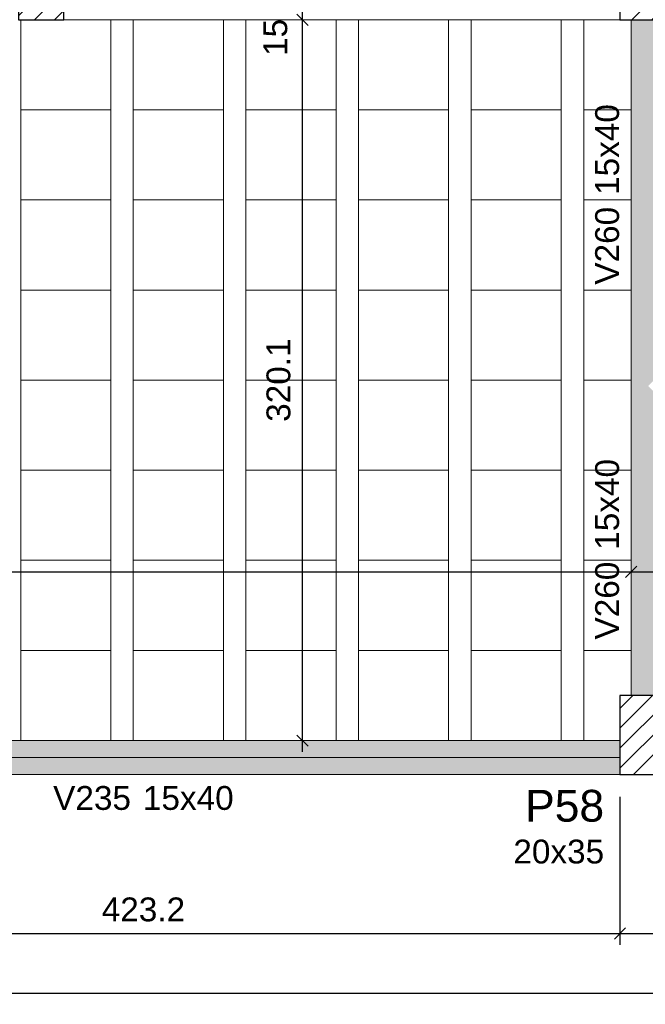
# Model space of a CAD drawing. Header units: millimetres. Extents: x 0 to 119, y 0 to 84.
# Tile 27 of 42: x 64.59 to 70.14, y 29.81 to 38.56. Entities that reach past the tile are written whole.
import ezdxf

# ---------------------------------------------------------------- set-up
doc = ezdxf.new("R2010")
doc.units = ezdxf.units.MM
doc.header["$MEASUREMENT"] = 0
doc.linetypes.add('NULL', pattern=[0])
doc.layers.get('0').update_dxf_attribs({"lineweight": 18})
for name, color, linetype, lineweight in [('FO-Cotas', 5, 'Continuous', 5), ('FO-Eixos', 5, 'Continuous', 5), ('FO-Hachura pilar que passa', 19, 'Continuous', 5), ('FO-Hachura viga', 43, 'Continuous', 5), ('FO-Hachuras das lajes', 1, 'Continuous', 20), ('FO-Pilares', 4, 'Continuous', 30), ('FO-Textos das vigas', 7, 'Continuous', 5), ('FO-Textos dos pilares', 7, 'Continuous', 5), ('FO-Vigas', 1, 'Continuous', 20)]:
    doc.layers.add(name, color=color, linetype=linetype, lineweight=lineweight)
doc.styles.add('Arial', font='txt')
doc.dimstyles.new('UM_50.000000', dxfattribs={"dimtxt": 0.18, "dimasz": 0.1, "dimexe": 0.1, "dimexo": 0.2, "dimgap": 0, "dimtad": 1, "dimtih": 1, "dimtoh": 1, "dimdec": 1, "dimlfac": 50, "dimzin": 0, "dimdsep": 46, "dimtxsty": 'Standard', "dimcen": 0.09, "dimdle": 0.1, "dimadec": 1, "dimazin": 2, "dimtfac": 1, "dimtdec": 4, "dimtofl": 0, "dimtmove": 0, "dimatfit": 3, "dimfxl": 1, "dimtolj": 1, "dimarcsym": 0})

# ---------------------------------------------------------------- blocks, each defined once
blk = doc.blocks.new('_Oblique')
at = {"color": 0, "linetype": 'ByBlock', "lineweight": -2}
blk.add_line((-0.5, -0.5), (0.5, 0.5), dxfattribs=at)
blk = doc.blocks.new('*D35')
at = {"layer": 'Defpoints', "color": 0}
for p in [(61.4528, 31.8533), (69.9166, 31.8533), (69.9166, 30.4413)]:
    blk.add_point(p, dxfattribs=at)
at = {"layer": 'FO-Cotas', "color": 0, "lineweight": -2}
for p, q in [((61.4528, 31.6533), (61.4528, 30.3413)), ((69.9166, 31.6533), (69.9166, 30.3413)), ((61.3528, 30.4413), (70.0166, 30.4413))]:
    blk.add_line(p, q, dxfattribs=at)
at = {"layer": 'FO-Cotas', "color": 0, "lineweight": -2, "xscale": 0.1, "yscale": 0.1, "zscale": 0.1, "rotation": 180}
blk.add_blockref('_Oblique', (61.4528, 30.4413), dxfattribs=at)
at = {"layer": 'FO-Cotas', "color": 0, "lineweight": -2, "xscale": 0.1, "yscale": 0.1, "zscale": 0.1}
blk.add_blockref('_Oblique', (69.9166, 30.4413), dxfattribs=at)
at = {"layer": 'FO-Cotas', "color": 7, "insert": (65.6847, 30.6531), "char_height": 0.2118, "attachment_point": 5, "style": 'Arial'}
blk.add_mtext('\\A1;423.2', dxfattribs=at)
blk = doc.blocks.new('*D36')
at = {"layer": 'Defpoints', "color": 0}
for p in [(69.9166, 31.8533), (70.3166, 31.8533), (70.3166, 30.4413)]:
    blk.add_point(p, dxfattribs=at)
at = {"layer": 'FO-Cotas', "color": 0, "lineweight": -2}
for p, q in [((69.9166, 31.6533), (69.9166, 30.3413)), ((70.3166, 31.6533), (70.3166, 30.3413)), ((69.8166, 30.4413), (70.4166, 30.4413))]:
    blk.add_line(p, q, dxfattribs=at)
at = {"layer": 'FO-Cotas', "color": 0, "lineweight": -2, "xscale": 0.1, "yscale": 0.1, "zscale": 0.1, "rotation": 180}
blk.add_blockref('_Oblique', (69.9166, 30.4413), dxfattribs=at)
at = {"layer": 'FO-Cotas', "color": 0, "lineweight": -2, "xscale": 0.1, "yscale": 0.1, "zscale": 0.1}
blk.add_blockref('_Oblique', (70.3166, 30.4413), dxfattribs=at)
at = {"layer": 'FO-Cotas', "color": 7, "insert": (70.5019, 30.6531), "char_height": 0.2118, "attachment_point": 5, "rotation": 0.00573, "style": 'Arial'}
blk.add_mtext('\\A1;20', dxfattribs=at)
blk = doc.blocks.new('*D40')
at = {"layer": 'Defpoints', "color": 0}
for p in [(10.9366, 32.4955), (80.2372, 31.8533), (80.2372, 29.9118)]:
    blk.add_point(p, dxfattribs=at)
at = {"layer": 'FO-Cotas', "color": 0, "lineweight": -2}
for p, q in [((10.9366, 32.2955), (10.9366, 29.8118)), ((80.2372, 31.6533), (80.2372, 29.8118)), ((10.8366, 29.9118), (80.3372, 29.9118))]:
    blk.add_line(p, q, dxfattribs=at)
at = {"layer": 'FO-Cotas', "color": 0, "lineweight": -2, "xscale": 0.1, "yscale": 0.1, "zscale": 0.1, "rotation": 180}
blk.add_blockref('_Oblique', (10.9366, 29.9118), dxfattribs=at)
at = {"layer": 'FO-Cotas', "color": 0, "lineweight": -2, "xscale": 0.1, "yscale": 0.1, "zscale": 0.1}
blk.add_blockref('_Oblique', (80.2372, 29.9118), dxfattribs=at)
at = {"layer": 'FO-Cotas', "color": 7, "insert": (45.5869, 30.1236), "char_height": 0.2118, "attachment_point": 5, "style": 'Arial'}
blk.add_mtext('\\A1;3465', dxfattribs=at)
blk = doc.blocks.new('*D91')
at = {"layer": 'Defpoints', "color": 0}
for p in [(56.974, 33.6533), (70.0166, 33.6533), (70.0166, 33.6533)]:
    blk.add_point(p, dxfattribs=at)
at = {"layer": 'FO-Cotas', "color": 0, "lineweight": -2}
blk.add_line((56.874, 33.6533), (70.1166, 33.6533), dxfattribs=at)
at = {"layer": 'FO-Cotas', "color": 0, "lineweight": -2, "xscale": 0.1, "yscale": 0.1, "zscale": 0.1, "rotation": 180}
blk.add_blockref('_Oblique', (56.974, 33.6533), dxfattribs=at)
at = {"layer": 'FO-Cotas', "color": 0, "lineweight": -2, "xscale": 0.1, "yscale": 0.1, "zscale": 0.1}
blk.add_blockref('_Oblique', (70.0166, 33.6533), dxfattribs=at)
at = {"layer": 'FO-Cotas', "color": 7, "insert": (63.4953, 33.8651), "char_height": 0.2118, "attachment_point": 5, "rotation": 0.00573, "style": 'Arial'}
blk.add_mtext('\\A1;652.1', dxfattribs=at)
blk = doc.blocks.new('*D92')
at = {"layer": 'Defpoints', "color": 0}
for p in [(70.0166, 33.6533), (70.3166, 33.6533), (70.3166, 33.6533)]:
    blk.add_point(p, dxfattribs=at)
at = {"layer": 'FO-Cotas', "color": 0, "lineweight": -2}
blk.add_line((69.9166, 33.6533), (70.4166, 33.6533), dxfattribs=at)
at = {"layer": 'FO-Cotas', "color": 0, "lineweight": -2, "xscale": 0.1, "yscale": 0.1, "zscale": 0.1, "rotation": 180}
blk.add_blockref('_Oblique', (70.0166, 33.6533), dxfattribs=at)
at = {"layer": 'FO-Cotas', "color": 0, "lineweight": -2, "xscale": 0.1, "yscale": 0.1, "zscale": 0.1}
blk.add_blockref('_Oblique', (70.3166, 33.6533), dxfattribs=at)
at = {"layer": 'FO-Cotas', "color": 7, "insert": (70.5019, 33.8651), "char_height": 0.2118, "attachment_point": 5, "rotation": 0.00573, "style": 'Arial'}
blk.add_mtext('\\A1;15', dxfattribs=at)
blk = doc.blocks.new('*D212')
at = {"layer": 'Defpoints', "color": 0}
for p in [(67.0966, 38.5555), (67.0966, 38.5555), (67.0966, 32.1533)]:
    blk.add_point(p, dxfattribs=at)
at = {"layer": 'FO-Cotas', "color": 0, "lineweight": -2}
blk.add_line((67.0966, 32.0533), (67.0966, 38.6555), dxfattribs=at)
at = {"layer": 'FO-Cotas', "color": 0, "lineweight": -2, "xscale": 0.1, "yscale": 0.1, "zscale": 0.1}
for p, rotation in [((67.0966, 38.5555), 90), ((67.0966, 32.1533), 270)]:
    blk.add_blockref('_Oblique', p, dxfattribs=dict(at, rotation=rotation))
at = {"layer": 'FO-Cotas', "color": 7, "insert": (66.8848, 35.3544), "char_height": 0.2118, "attachment_point": 5, "rotation": 90, "style": 'Arial'}
blk.add_mtext('\\A1;320.1', dxfattribs=at)
blk = doc.blocks.new('*D213')
at = {"layer": 'Defpoints', "color": 0}
for p in [(67.0966, 38.8555), (67.0966, 38.8555), (67.0966, 38.5555)]:
    blk.add_point(p, dxfattribs=at)
at = {"layer": 'FO-Cotas', "color": 0, "lineweight": -2}
blk.add_line((67.0966, 38.4555), (67.0966, 38.9555), dxfattribs=at)
at = {"layer": 'FO-Cotas', "color": 0, "lineweight": -2, "xscale": 0.1, "yscale": 0.1, "zscale": 0.1}
for p, rotation in [((67.0966, 38.8555), 90), ((67.0966, 38.5555), 270)]:
    blk.add_blockref('_Oblique', p, dxfattribs=dict(at, rotation=rotation))
at = {"layer": 'FO-Cotas', "color": 7, "insert": (66.8569, 38.3982), "char_height": 0.2118, "attachment_point": 5, "rotation": 90, "style": 'Arial'}
blk.add_mtext('\\A1;15', dxfattribs=at)

msp = doc.modelspace()

# ---------------------------------------------------------------- hatches: boundary and pattern name
at = {"layer": 'FO-Hachura pilar que passa', "linetype": 'Continuous'}
h = msp.add_hatch(dxfattribs=at)
h.set_pattern_fill('ANSI31', color=19, style=0)
h.paths.add_polyline_path([(64.5766, 38.5555), (64.7766, 38.5555), (64.9766, 38.5555), (64.9766, 38.8555), (64.9766, 39.1555), (64.7766, 39.1555), (64.5766, 39.1555), (64.5766, 38.8555)])
h = msp.add_hatch(dxfattribs=at)
h.set_pattern_fill('ANSI31', color=19, style=0)
h.paths.add_polyline_path([(69.9166, 38.5555), (70.1166, 38.5555), (70.3166, 38.5555), (70.3166, 38.8555), (70.3166, 39.1555), (70.1166, 39.1555), (69.9166, 39.1555), (69.9166, 38.8555)])
h = msp.add_hatch(dxfattribs=at)
h.set_pattern_fill('ANSI31', color=19, style=0)
h.paths.add_polyline_path([(70.3166, 32.5533), (70.1166, 32.5533), (69.9166, 32.5533), (69.9166, 32.2033), (69.9166, 31.8533), (70.1166, 31.8533), (70.3166, 31.8533), (70.3166, 32.2033)])
at = {"layer": 'FO-Hachura viga', "linetype": 'Continuous'}
for points in [[(70.3164, 35.4533), (70.3164, 35.4533), (70.3164, 38.5557), (70.0166, 38.5557), (70.0166, 35.3033), (70.1666, 35.3033), (70.3164, 35.4533)], [(70.3166, 35.1533), (70.3166, 35.1533), (70.1666, 35.3033), (70.0166, 35.3033), (70.0166, 32.5533), (70.3166, 32.5533), (70.3166, 35.1533)], [(69.9166, 32.1533), (69.9166, 32.1533), (61.4528, 32.1533), (61.4528, 31.8535), (69.9166, 31.8535), (69.9166, 32.1533)]]:
    msp.add_hatch(color=43, dxfattribs=at).paths.add_polyline_path(points)

# ---------------------------------------------------------------- linework, layer by layer
at = {"layer": 'FO-Eixos'}
msp.add_line((61.4528, 32.0033), (69.9166, 32.0033), dxfattribs=at)
for points in [[(65.395, 37.7545), (65.395, 38.5545), (64.595, 38.5545), (64.595, 37.7545), (65.395, 37.7545)], [(66.395, 37.7545), (66.395, 38.5545), (65.595, 38.5545), (65.595, 37.7545), (66.395, 37.7545)], [(67.395, 37.7545), (67.395, 38.5545), (66.595, 38.5545), (66.595, 37.7545), (67.395, 37.7545)], [(68.395, 37.7545), (68.395, 38.5545), (67.595, 38.5545), (67.595, 37.7545), (68.395, 37.7545)], [(69.395, 37.7545), (69.395, 38.5545), (68.595, 38.5545), (68.595, 37.7545), (69.395, 37.7545)], [(65.395, 36.9545), (65.395, 37.7545), (64.595, 37.7545), (64.595, 36.9545), (65.395, 36.9545)], [(66.395, 36.9545), (66.395, 37.7545), (65.595, 37.7545), (65.595, 36.9545), (66.395, 36.9545)], [(67.395, 36.9545), (67.395, 37.7545), (66.595, 37.7545), (66.595, 36.9545), (67.395, 36.9545)], [(68.395, 36.9545), (68.395, 37.7545), (67.595, 37.7545), (67.595, 36.9545), (68.395, 36.9545)], [(69.395, 36.9545), (69.395, 37.7545), (68.595, 37.7545), (68.595, 36.9545), (69.395, 36.9545)], [(65.395, 36.1545), (65.395, 36.9545), (64.595, 36.9545), (64.595, 36.1545), (65.395, 36.1545)], [(66.395, 36.1545), (66.395, 36.9545), (65.595, 36.9545), (65.595, 36.1545), (66.395, 36.1545)], [(67.395, 36.1545), (67.395, 36.9545), (66.595, 36.9545), (66.595, 36.1545), (67.395, 36.1545)], [(68.395, 36.1545), (68.395, 36.9545), (67.595, 36.9545), (67.595, 36.1545), (68.395, 36.1545)], [(69.395, 36.1545), (69.395, 36.9545), (68.595, 36.9545), (68.595, 36.1545), (69.395, 36.1545)], [(65.395, 35.3545), (65.395, 36.1545), (64.595, 36.1545), (64.595, 35.3545), (65.395, 35.3545)], [(66.395, 35.3545), (66.395, 36.1545), (65.595, 36.1545), (65.595, 35.3545), (66.395, 35.3545)], [(67.395, 35.3545), (67.395, 36.1545), (66.595, 36.1545), (66.595, 35.3545), (67.395, 35.3545)], [(68.395, 35.3545), (68.395, 36.1545), (67.595, 36.1545), (67.595, 35.3545), (68.395, 35.3545)], [(69.395, 35.3545), (69.395, 36.1545), (68.595, 36.1545), (68.595, 35.3545), (69.395, 35.3545)], [(65.395, 34.5545), (65.395, 35.3545), (64.595, 35.3545), (64.595, 34.5545), (65.395, 34.5545)], [(66.395, 34.5545), (66.395, 35.3545), (65.595, 35.3545), (65.595, 34.5545), (66.395, 34.5545)], [(67.395, 34.5545), (67.395, 35.3545), (66.595, 35.3545), (66.595, 34.5545), (67.395, 34.5545)], [(68.395, 34.5545), (68.395, 35.3545), (67.595, 35.3545), (67.595, 34.5545), (68.395, 34.5545)], [(69.395, 34.5545), (69.395, 35.3545), (68.595, 35.3545), (68.595, 34.5545), (69.395, 34.5545)], [(65.395, 33.7545), (65.395, 34.5545), (64.595, 34.5545), (64.595, 33.7545), (65.395, 33.7545)], [(66.395, 33.7545), (66.395, 34.5545), (65.595, 34.5545), (65.595, 33.7545), (66.395, 33.7545)], [(67.395, 33.7545), (67.395, 34.5545), (66.595, 34.5545), (66.595, 33.7545), (67.395, 33.7545)], [(68.395, 33.7545), (68.395, 34.5545), (67.595, 34.5545), (67.595, 33.7545), (68.395, 33.7545)], [(69.395, 33.7545), (69.395, 34.5545), (68.595, 34.5545), (68.595, 33.7545), (69.395, 33.7545)], [(65.395, 32.9545), (65.395, 33.7545), (64.595, 33.7545), (64.595, 32.9545), (65.395, 32.9545)], [(66.395, 32.9545), (66.395, 33.7545), (65.595, 33.7545), (65.595, 32.9545), (66.395, 32.9545)], [(67.395, 32.9545), (67.395, 33.7545), (66.595, 33.7545), (66.595, 32.9545), (67.395, 32.9545)], [(68.395, 32.9545), (68.395, 33.7545), (67.595, 33.7545), (67.595, 32.9545), (68.395, 32.9545)], [(69.395, 32.9545), (69.395, 33.7545), (68.595, 33.7545), (68.595, 32.9545), (69.395, 32.9545)], [(65.395, 32.1545), (65.395, 32.9545), (64.595, 32.9545), (64.595, 32.1545), (65.395, 32.1545)], [(66.395, 32.1545), (66.395, 32.9545), (65.595, 32.9545), (65.595, 32.1545), (66.395, 32.1545)], [(67.395, 32.1545), (67.395, 32.9545), (66.595, 32.9545), (66.595, 32.1545), (67.395, 32.1545)], [(68.395, 32.1545), (68.395, 32.9545), (67.595, 32.9545), (67.595, 32.1545), (68.395, 32.1545)], [(69.395, 32.1545), (69.395, 32.9545), (68.595, 32.9545), (68.595, 32.1545), (69.395, 32.1545)]]:
    msp.add_lwpolyline(points, close=True, dxfattribs=at)
for points in [[(69.917, 38.5545), (69.595, 38.5545), (69.595, 38.5555), (69.595, 37.7545), (70.017, 37.7545)], [(70.017, 37.7545), (69.595, 37.7545), (69.595, 36.9545), (70.017, 36.9545)], [(70.017, 36.9545), (69.595, 36.9545), (69.595, 36.1545), (70.017, 36.1545)], [(70.017, 36.1545), (69.595, 36.1545), (69.595, 35.3545), (70.017, 35.3545)], [(70.017, 35.3545), (69.595, 35.3545), (69.595, 34.5545), (70.017, 34.5545)], [(70.017, 34.5545), (69.595, 34.5545), (69.595, 33.7545), (70.017, 33.7545)], [(70.017, 33.7545), (69.595, 33.7545), (69.595, 32.9545), (70.017, 32.9545)], [(70.017, 32.9545), (69.595, 32.9545), (69.595, 32.1535), (69.595, 32.1545), (69.917, 32.1545)]]:
    msp.add_lwpolyline(points, dxfattribs=at)
at = {"layer": 'FO-Hachuras das lajes'}
for p, q in [((64.595, 32.5535), (64.595, 38.5555)), ((65.395, 32.5535), (65.395, 38.5555)), ((65.595, 32.5535), (65.595, 38.5555)), ((66.395, 32.5535), (66.395, 38.5555)), ((66.595, 32.5535), (66.595, 38.5555)), ((67.395, 32.5535), (67.395, 38.5555)), ((67.595, 32.5535), (67.595, 38.5555)), ((68.395, 32.5535), (68.395, 38.5555)), ((68.595, 32.5535), (68.595, 38.5555)), ((69.395, 32.5535), (69.395, 38.5555)), ((69.595, 32.5535), (69.595, 38.5555)), ((64.595, 32.4535), (64.595, 32.5535)), ((65.395, 32.4535), (65.395, 32.5535)), ((65.595, 32.4535), (65.595, 32.5535)), ((66.395, 32.4535), (66.395, 32.5535)), ((66.595, 32.4535), (66.595, 32.5535)), ((67.395, 32.4535), (67.395, 32.5535)), ((67.595, 32.4535), (67.595, 32.5535)), ((68.395, 32.4535), (68.395, 32.5535)), ((68.595, 32.4535), (68.595, 32.5535)), ((69.395, 32.4535), (69.395, 32.5535)), ((69.595, 32.4535), (69.595, 32.5535)), ((64.595, 32.1535), (64.595, 32.4535)), ((65.395, 32.1535), (65.395, 32.4535)), ((65.595, 32.1535), (65.595, 32.4535)), ((66.395, 32.1535), (66.395, 32.4535)), ((66.595, 32.1535), (66.595, 32.4535)), ((67.395, 32.1535), (67.395, 32.4535)), ((67.595, 32.1535), (67.595, 32.4535)), ((68.395, 32.1535), (68.395, 32.4535)), ((68.595, 32.1535), (68.595, 32.4535)), ((69.395, 32.1535), (69.395, 32.4535)), ((69.595, 32.1535), (69.595, 32.4535))]:
    msp.add_line(p, q, dxfattribs=at)
at = {"layer": 'FO-Pilares'}
for points in [[(64.5766, 38.5555), (64.7766, 38.5555), (64.9766, 38.5555), (64.9766, 38.8555), (64.9766, 39.1555), (64.7766, 39.1555), (64.5766, 39.1555), (64.5766, 38.8555), (64.5766, 38.5555)], [(69.9166, 38.5555), (70.1166, 38.5555), (70.3166, 38.5555), (70.3166, 38.8555), (70.3166, 39.1555), (70.1166, 39.1555), (69.9166, 39.1555), (69.9166, 38.8555), (69.9166, 38.5555)], [(70.3166, 32.5533), (70.1166, 32.5533), (69.9166, 32.5533), (69.9166, 32.2033), (69.9166, 31.8533), (70.1166, 31.8533), (70.3166, 31.8533), (70.3166, 32.2033), (70.3166, 32.5533)]]:
    msp.add_lwpolyline(points, close=True, dxfattribs=at)
at = {"layer": 'FO-Vigas'}
for p, q in [((64.9766, 38.5555), (66.3466, 38.5555)), ((66.3466, 38.5555), (69.0866, 38.5555)), ((69.0866, 38.5555), (69.9166, 38.5555)), ((70.0166, 35.3033), (70.0166, 38.5555)), ((70.0166, 32.5533), (70.0166, 35.3033)), ((61.4528, 32.1533), (69.9166, 32.1533)), ((61.4528, 31.8533), (69.9166, 31.8533))]:
    msp.add_line(p, q, dxfattribs=at)

# ---------------------------------------------------------------- texts
at = {"layer": 'FO-Textos das vigas', "linetype": 'NULL', "char_height": 0.2118, "rotation": 90.00021, "line_spacing_factor": 0.798, "style": 'Arial'}
for s, insert, width, attachment_point in [('15x40', (69.9111, 36.9995), 1.580273, 7), ('V260', (69.9111, 36.8935), 1.354561, 9), ('15x40', (69.9111, 33.8485), 1.580273, 7), ('V260', (69.9111, 33.7425), 1.354561, 9)]:
    msp.add_mtext(s, dxfattribs=dict(at, insert=insert, width=width, attachment_point=attachment_point))
at = {"layer": 'FO-Textos das vigas', "linetype": 'NULL', "char_height": 0.2118, "line_spacing_factor": 0.798, "style": 'Arial'}
for s, insert, width, attachment_point in [('V235', (65.574, 31.5354), 1.354561, 9), ('15x40', (65.68, 31.5354), 1.580273, 7)]:
    msp.add_mtext(s, dxfattribs=dict(at, insert=insert, width=width, attachment_point=attachment_point))
at = {"layer": 'FO-Textos dos pilares', "linetype": 'NULL', "attachment_point": 9, "line_spacing_factor": 0.798, "style": 'Arial'}
for s, insert, char_height, width in [('P58', (69.776, 31.4297), 0.2824, 1.387852), ('20x35', (69.776, 31.0594), 0.2118, 1.580273)]:
    msp.add_mtext(s, dxfattribs=dict(at, insert=insert, char_height=char_height, width=width))

# ---------------------------------------------------------------- dimensions: what is measured, and where the dimension line sits
at = {"layer": 'FO-Cotas'}
for base, p1, p2, picture, middle in [((67.0966, 38.8555), (67.0966, 38.5555), (67.0966, 38.8555), '*D213', (66.8569, 38.3982)), ((67.0966, 38.5555), (67.0966, 32.1533), (67.0966, 38.5555), '*D212', (66.8848, 35.3544))]:
    dim = msp.add_linear_dim(base=base, p1=p1, p2=p2, angle=90, dimstyle='UM_50.000000', override={"dimtxt": 0.2118, "dimasz": 0.1, "dimexe": 0.1, "dimexo": 0.2, "dimtad": 1, "dimtih": 0, "dimtoh": 0, "dimdec": 1, "dimlfac": 50, "dimzin": 8, "dimtxsty": 'Arial', "dimblk": 'Oblique', "dimblk1": 'Oblique', "dimblk2": 'Oblique', "dimsah": 1, "dimdle": 0.1, "dimse1": 1, "dimse2": 1, "dimclrt": 7, "dimadec": 1, "dimazin": 3, "dimtmove": 2, "dimldrblk": 'Oblique'}, dxfattribs=at)
    dim.commit()
    dim.dimension.update_dxf_attribs({"geometry": picture, "text_midpoint": middle, "dimtype": 160, "text_rotation": 90})
for base, p1, p2, override, picture, middle in [((70.0166, 33.6533), (56.974, 33.6533), (70.0166, 33.6533), {"dimtxt": 0.2118, "dimasz": 0.1, "dimexe": 0.1, "dimexo": 0.2, "dimtad": 1, "dimtih": 0, "dimtoh": 0, "dimdec": 1, "dimlfac": 50, "dimzin": 8, "dimtxsty": 'Arial', "dimblk": 'Oblique', "dimblk1": 'Oblique', "dimblk2": 'Oblique', "dimsah": 1, "dimdle": 0.1, "dimse1": 1, "dimse2": 1, "dimclrt": 7, "dimadec": 1, "dimazin": 3, "dimtmove": 2, "dimldrblk": 'Oblique'}, '*D91', (63.4953, 33.8651)), ((70.3166, 33.6533), (70.0166, 33.6533), (70.3166, 33.6533), {"dimtxt": 0.2118, "dimasz": 0.1, "dimexe": 0.1, "dimexo": 0.2, "dimtad": 1, "dimtih": 0, "dimtoh": 0, "dimdec": 1, "dimlfac": 50, "dimzin": 8, "dimtxsty": 'Arial', "dimblk": 'Oblique', "dimblk1": 'Oblique', "dimblk2": 'Oblique', "dimsah": 1, "dimdle": 0.1, "dimse1": 1, "dimse2": 1, "dimclrt": 7, "dimadec": 1, "dimazin": 3, "dimtmove": 2, "dimldrblk": 'Oblique'}, '*D92', (70.5019, 33.8651)), ((70.3166, 30.4413), (69.9166, 31.8533), (70.3166, 31.8533), {"dimtxt": 0.2118, "dimasz": 0.1, "dimexe": 0.1, "dimexo": 0.2, "dimtad": 1, "dimtih": 0, "dimtoh": 0, "dimdec": 1, "dimlfac": 50, "dimzin": 8, "dimtxsty": 'Arial', "dimblk": 'Oblique', "dimblk1": 'Oblique', "dimblk2": 'Oblique', "dimsah": 1, "dimdle": 0.1, "dimse1": 0, "dimse2": 0, "dimclrt": 7, "dimadec": 1, "dimazin": 3, "dimtmove": 2, "dimldrblk": 'Oblique'}, '*D36', (70.5019, 30.6531))]:
    dim = msp.add_linear_dim(base=base, p1=p1, p2=p2, dimstyle='UM_50.000000', override=override, dxfattribs=at)
    dim.commit()
    dim.dimension.update_dxf_attribs({"geometry": picture, "text_midpoint": middle, "dimtype": 160, "text_rotation": 0.00573})
for base, p1, p2, picture, middle in [((80.2372, 29.9118), (10.9366, 32.4955), (80.2372, 31.8533), '*D40', (45.5869, 30.1236)), ((69.9166, 30.4413), (61.4528, 31.8533), (69.9166, 31.8533), '*D35', (65.6847, 30.6531))]:
    dim = msp.add_linear_dim(base=base, p1=p1, p2=p2, dimstyle='UM_50.000000', override={"dimtxt": 0.2118, "dimasz": 0.1, "dimexe": 0.1, "dimexo": 0.2, "dimtad": 1, "dimtih": 0, "dimtoh": 0, "dimdec": 1, "dimlfac": 50, "dimzin": 8, "dimtxsty": 'Arial', "dimblk": 'Oblique', "dimblk1": 'Oblique', "dimblk2": 'Oblique', "dimsah": 1, "dimdle": 0.1, "dimse1": 0, "dimse2": 0, "dimclrt": 7, "dimadec": 1, "dimazin": 3, "dimtmove": 2, "dimldrblk": 'Oblique'}, dxfattribs=at)
    dim.commit()
    dim.dimension.update_dxf_attribs({"geometry": picture, "text_midpoint": middle, "dimtype": 160})

doc.saveas('drawing.dxf')
